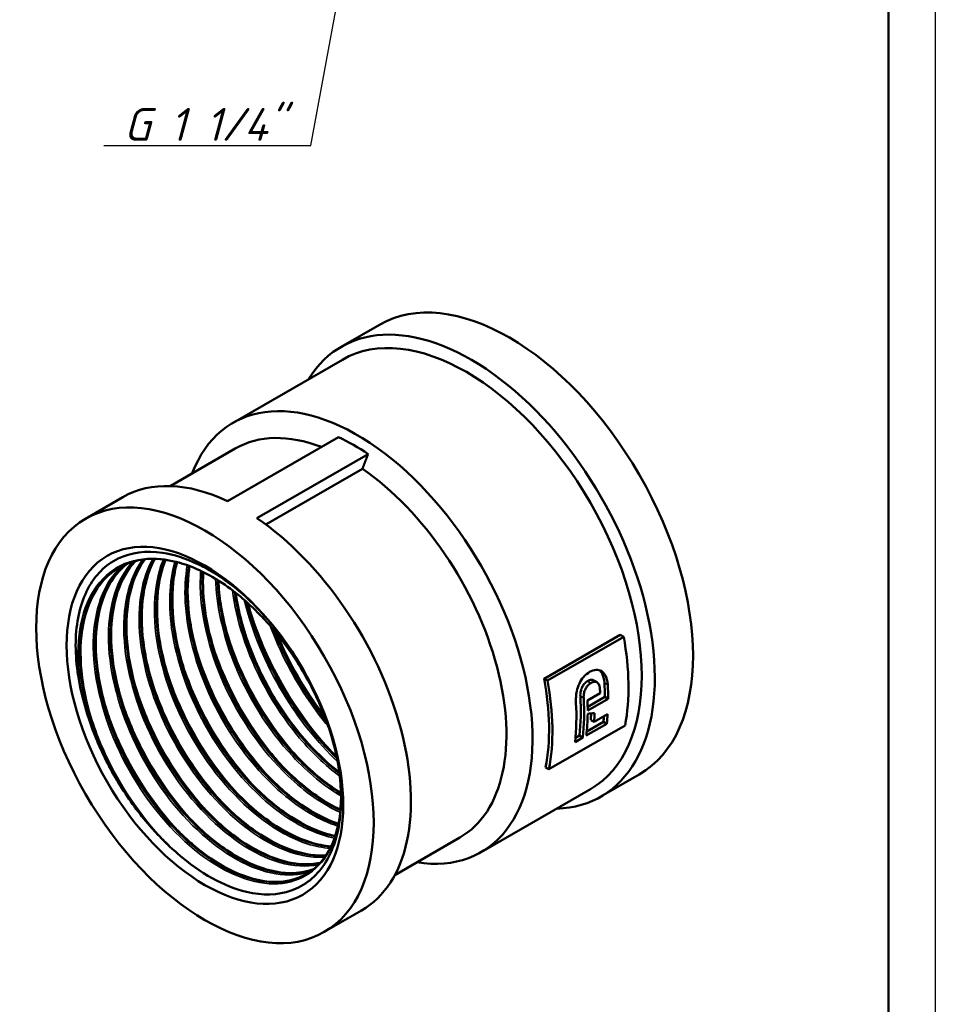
# Model space of a CAD drawing. Header units: millimetres. Extents: x 0 to 797, y -69 to 297.
# Tile 3 of 6: x 112 to 210, y 87 to 192. Entities that reach past the tile are written whole.
import ezdxf

# ---------------------------------------------------------------- set-up
doc = ezdxf.new("R2010")
doc.units = ezdxf.units.MM
for name, color, linetype, lineweight in [('Видимые тонкие (ГОСТ)', 7, 'Continuous', 35), ('Видимый контур (ГОСТ)', 7, 'Continuous', 50), ('Кромка (ГОСТ)', 7, 'Continuous', 50), ('Размер (ГОСТ)', 7, 'Continuous', 25)]:
    doc.layers.add(name, color=color, linetype=linetype, lineweight=lineweight)
doc.styles.add('Обычный текст (ГОСТ)', font='GOST Common Italic.ttf')
doc.dimstyles.new('Обычный (ГОСТ)', dxfattribs={"dimtxt": 3.5, "dimasz": 3.5, "dimexe": 1, "dimexo": 0, "dimgap": 0.5, "dimtad": 1, "dimrnd": 1e-08, "dimtxsty": 'Обычный текст (ГОСТ)', "dimblk": 'Filled-1', "dimcen": 0.09, "dimdle": 15, "dimclrd": 256, "dimclre": 256, "dimclrt": 256, "dimazin": 2, "dimtfac": 0.714286, "dimtdec": 3, "dimtmove": 0, "dimatfit": 3, "dimfxl": 1, "dimtolj": 1, "dimlwd": 25, "dimlwe": 25, "dimarcsym": 0})

# ---------------------------------------------------------------- blocks, each defined once
blk = doc.blocks.new('Рамки ГОСТ_ граница 297x210')
at = {"layer": 'Кромка (ГОСТ)', "lineweight": 25}
blk.add_line((210, 297), (210, 0), dxfattribs=at)
at = {"layer": 'Кромка (ГОСТ)'}
blk.add_line((205, 5), (205, 292), dxfattribs=at)
blk = doc.blocks.new('Filled-1')
at = {"color": 0}
for p, q in [((0, 0), (-1, 0.143)), ((-1, 0.143), (-1, -0.143)), ((-1, 0), (0, 0)), ((-1, -0.143), (0, 0))]:
    blk.add_line(p, q, dxfattribs=at)
at = {"color": 0, "flags": 128}
blk.add_lwpolyline([(-1, -0.143), (0, 0), (-1, 0.143), (-1, -0.143)], dxfattribs=at)
at = {"color": 0}
blk.add_solid([(-1, -0.143), (0, 0), (-1, 0.143), (-1, -0.143)], dxfattribs=at)
blk = doc.blocks.new('*D13')
at = {"layer": 'Defpoints', "color": 0, "linetype": 'Continuous', "transparency": 16777216}
for p in [(152.5, 228.25), (148.86, 208.54)]:
    blk.add_point(p, dxfattribs=at)
at = {"layer": 'Размер (ГОСТ)', "linetype": 'Continuous', "lineweight": 25, "transparency": 16777216}
for p, q in [((143.27, 178.34), (148.22, 205.1)), ((121.18, 178.34), (143.27, 178.34))]:
    blk.add_line(p, q, dxfattribs=at)
at = {"layer": 'Размер (ГОСТ)', "linetype": 'Continuous', "lineweight": 25, "transparency": 16777216, "xscale": 3.5, "yscale": 3.5, "zscale": 3.5, "rotation": 79.52452895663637}
blk.add_blockref('Filled-1', (148.86, 208.54), dxfattribs=at)
at = {"layer": 'Размер (ГОСТ)', "linetype": 'Continuous', "lineweight": 25, "transparency": 16777216, "insert": (121.18, 182.34), "char_height": 3.5, "attachment_point": 1, "style": 'Обычный текст (ГОСТ)'}
blk.add_mtext('\\A1; \\fGOST Common|b0|i1;\\H3.5000;G 1 1/4"', dxfattribs=at)

msp = doc.modelspace()

# ---------------------------------------------------------------- linework, layer by layer
at = {"layer": 'Видимые тонкие (ГОСТ)'}
for p, q in [((173.212, 120.891), (172.856, 121.096)), ((175.003, 120.711), (174.649, 120.916)), ((172.431, 119.268), (172.077, 119.473))]:
    msp.add_line(p, q, dxfattribs=at)
for points, knots in [([(146.251, 111.894), (145.684, 115.438), (144.189, 119.318), (142.038, 122.789), (139.805, 126.392), (136.877, 129.533), (133.837, 131.566), (130.892, 133.536), (127.859, 134.456), (125.311, 134.143), (122.64, 133.815), (120.519, 132.131), (119.38, 129.437), (118.241, 126.743), (118.09, 123.057), (118.947, 119.144)], [67.722179, 67.722179, 67.722179, 67.722179, 68.3567416, 68.3567416, 68.3567416, 69.0154049, 69.0154049, 69.0154049, 69.6537428, 69.6537428, 69.6537428, 70.3225688, 70.3225688, 70.3225688, 70.9913947, 70.9913947, 70.9913947, 70.9913947]), ([(124.257, 133.855), (122.597, 132.075), (121.678, 129.282), (121.661, 125.973), (121.644, 122.573), (122.58, 118.645), (124.28, 114.936), (125.978, 111.229), (128.43, 107.759), (131.156, 105.185), (133.882, 102.611), (136.866, 100.945), (139.529, 100.5), (140.845, 100.279), (142.08, 100.357), (143.177, 100.716)], [57.5127787, 57.5127787, 57.5127787, 57.5127787, 58.1326535, 58.1326535, 58.1326535, 58.7696675, 58.7696675, 58.7696675, 59.4064321, 59.4064321, 59.4064321, 60.04296, 60.04296, 60.04296, 60.357663, 60.357663, 60.357663, 60.357663]), ([(125.302, 134.075), (124.265, 132.646), (123.599, 130.754), (123.379, 128.552), (123.057, 125.324), (123.694, 121.449), (125.158, 117.67), (126.62, 113.893), (128.9, 110.231), (131.545, 107.385), (134.195, 104.535), (137.197, 102.518), (139.96, 101.719), (141.427, 101.295), (142.821, 101.215), (144.07, 101.465)], [51.307766, 51.307766, 51.307766, 51.307766, 51.7445619, 51.7445619, 51.7445619, 52.3847979, 52.3847979, 52.3847979, 53.0246513, 53.0246513, 53.0246513, 53.665468, 53.665468, 53.665468, 54.0054882, 54.0054882, 54.0054882, 54.0054882]), ([(126.383, 134.151), (125.899, 133.29), (125.528, 132.301), (125.285, 131.207), (124.627, 128.249), (124.903, 124.532), (126.05, 120.761), (127.197, 116.99), (129.207, 113.185), (131.686, 110.067), (134.165, 106.95), (137.098, 104.536), (139.916, 103.281), (141.617, 102.523), (143.27, 102.19), (144.759, 102.284)], [45.1079558, 45.1079558, 45.1079558, 45.1079558, 45.3437055, 45.3437055, 45.3437055, 45.9807055, 45.9807055, 45.9807055, 46.6175796, 46.6175796, 46.6175796, 47.2543308, 47.2543308, 47.2543308, 47.6387606, 47.6387606, 47.6387606, 47.6387606]), ([(127.526, 134.091), (127.434, 133.872), (127.349, 133.647), (127.271, 133.415), (126.347, 130.684), (126.338, 127.102), (127.237, 123.351), (128.135, 119.601), (129.935, 115.702), (132.28, 112.396), (134.624, 109.092), (137.501, 106.398), (140.347, 104.826), (142.067, 103.875), (143.771, 103.337), (145.336, 103.23)], [38.9119066, 38.9119066, 38.9119066, 38.9119066, 38.9660553, 38.9660553, 38.9660553, 39.6044955, 39.6044955, 39.6044955, 40.2427768, 40.2427768, 40.2427768, 40.8809027, 40.8809027, 40.8809027, 41.2667046, 41.2667046, 41.2667046, 41.2667046]), ([(128.756, 133.872), (128.128, 131.69), (128.03, 129.033), (128.489, 126.198), (129.085, 122.512), (130.617, 118.543), (132.779, 115.051), (134.941, 111.561), (137.72, 108.565), (140.569, 106.637), (142.341, 105.438), (144.133, 104.655), (145.81, 104.327)], [32.7199721, 32.7199721, 32.7199721, 32.7199721, 33.2123927, 33.2123927, 33.2123927, 33.8524134, 33.8524134, 33.8524134, 34.4922451, 34.4922451, 34.4922451, 34.8899493, 34.8899493, 34.8899493, 34.8899493]), ([(123.153, 133.418), (122.722, 133.045), (122.331, 132.614), (121.983, 132.128), (120.481, 130.028), (119.811, 126.905), (120.09, 123.353), (120.369, 119.803), (121.594, 115.843), (123.52, 112.224), (125.445, 108.608), (128.059, 105.352), (130.852, 103.071), (133.705, 100.742), (136.728, 99.445), (139.311, 99.43), (141.852, 99.416), (143.953, 100.642), (145.197, 102.867), (146.059, 104.41), (146.507, 106.427), (146.511, 108.709)], [63.733074, 63.733074, 63.733074, 63.733074, 63.8806156, 63.8806156, 63.8806156, 64.5182069, 64.5182069, 64.5182069, 65.1552563, 65.1552563, 65.1552563, 65.7918159, 65.7918159, 65.7918159, 66.4417633, 66.4417633, 66.4417633, 67.0813798, 67.0813798, 67.0813798, 67.5249423, 67.5249423, 67.5249423, 67.5249423]), ([(130.082, 133.477), (129.862, 132.255), (129.786, 130.921), (129.863, 129.513), (130.056, 126.007), (131.195, 122.057), (133.053, 118.411), (134.911, 114.766), (137.478, 111.443), (140.253, 109.072), (142.198, 107.41), (144.239, 106.221), (146.176, 105.596)], [26.5334391, 26.5334391, 26.5334391, 26.5334391, 26.7891327, 26.7891327, 26.7891327, 27.4254721, 27.4254721, 27.4254721, 28.061757, 28.061757, 28.061757, 28.5079345, 28.5079345, 28.5079345, 28.5079345]), ([(131.518, 132.881), (131.491, 132.531), (131.475, 132.174), (131.469, 131.81), (131.421, 128.428), (132.325, 124.507), (133.998, 120.792), (135.671, 117.076), (138.105, 113.585), (140.822, 110.98), (142.626, 109.252), (144.548, 107.919), (146.418, 107.077)], [20.3540753, 20.3540753, 20.3540753, 20.3540753, 20.4225694, 20.4225694, 20.4225694, 21.0594972, 21.0594972, 21.0594972, 21.6963625, 21.6963625, 21.6963625, 22.1189835, 22.1189835, 22.1189835, 22.1189835]), ([(133.11, 132.021), (133.18, 129.294), (133.824, 126.269), (134.975, 123.304), (136.436, 119.541), (138.707, 115.894), (141.342, 113.057), (142.975, 111.299), (144.742, 109.857), (146.504, 108.822)], [14.1848515, 14.1848515, 14.1848515, 14.1848515, 14.6872732, 14.6872732, 14.6872732, 15.3248, 15.3248, 15.3248, 15.7197705, 15.7197705, 15.7197705, 15.7197705]), ([(134.913, 130.792), (135.111, 129.222), (135.476, 127.59), (136.003, 125.953), (137.222, 122.172), (139.297, 118.389), (141.819, 115.325), (143.236, 113.604), (144.789, 112.115), (146.377, 110.936)], [8.0317861, 8.0317861, 8.0317861, 8.0317861, 8.3079844, 8.3079844, 8.3079844, 8.9462546, 8.9462546, 8.9462546, 9.3046707, 9.3046707, 9.3046707, 9.3046707]), ([(136.164, 129.776), (136.983, 126.416), (138.425, 122.949), (140.322, 119.797), (141.986, 117.032), (143.995, 114.519), (146.147, 112.48)], [58.45564937, 58.45564937, 58.45564937, 58.45564937, 58.96011156, 58.96011156, 58.96011156, 59.40275341, 59.40275341, 59.40275341, 59.40275341]), ([(136.587, 129.364), (136.866, 128.374), (137.194, 127.379), (137.569, 126.389), (139.213, 122.044), (141.757, 117.801), (144.747, 114.396), (145.141, 113.948), (145.542, 113.514), (145.949, 113.096)], [52.22915169, 52.22915169, 52.22915169, 52.22915169, 52.36769299, 52.36769299, 52.36769299, 52.9753759, 52.9753759, 52.9753759, 53.05545927, 53.05545927, 53.05545927, 53.05545927]), ([(134.192, 126.744), (134.961, 124.047), (136.132, 121.312), (137.616, 118.777), (139.012, 116.394), (140.679, 114.196), (142.479, 112.339)], [8.25083824, 8.25083824, 8.25083824, 8.25083824, 8.67499254, 8.67499254, 8.67499254, 9.07392524, 9.07392524, 9.07392524, 9.07392524]), ([(138.944, 126.994), (139.979, 124.209), (141.397, 121.457), (143.09, 118.971), (143.742, 118.013), (144.435, 117.095), (145.157, 116.228)], [52.35779286, 52.35779286, 52.35779286, 52.35779286, 52.77334193, 52.77334193, 52.77334193, 52.9334846, 52.9334846, 52.9334846, 52.9334846]), ([(132.558, 125.8), (133.284, 123.251), (134.37, 120.667), (135.741, 118.252), (137.185, 115.709), (138.94, 113.36), (140.844, 111.395)], [14.53402355, 14.53402355, 14.53402355, 14.53402355, 14.9349503, 14.9349503, 14.9349503, 15.35711055, 15.35711055, 15.35711055, 15.35711055]), ([(139.703, 126.085), (140.069, 125.207), (140.471, 124.335), (140.906, 123.477), (142.007, 121.306), (143.315, 119.226), (144.761, 117.329)], [46.1427934, 46.1427934, 46.1427934, 46.1427934, 46.26638225, 46.26638225, 46.26638225, 46.57896291, 46.57896291, 46.57896291, 46.57896291]), ([(130.924, 124.857), (131.596, 122.496), (132.575, 120.107), (133.806, 117.849), (135.305, 115.099), (137.172, 112.555), (139.209, 110.45)], [20.81720886, 20.81720886, 20.81720886, 20.81720886, 21.18838952, 21.18838952, 21.18838952, 21.64029585, 21.64029585, 21.64029585, 21.64029585]), ([(129.29, 123.913), (129.897, 121.778), (130.754, 119.62), (131.825, 117.556), (133.379, 114.56), (135.378, 111.777), (137.575, 109.507)], [27.10039417, 27.10039417, 27.10039417, 27.10039417, 27.43607908, 27.43607908, 27.43607908, 27.92348116, 27.92348116, 27.92348116, 27.92348116]), ([(127.655, 122.969), (128.316, 120.647), (129.274, 118.296), (130.478, 116.071), (131.987, 113.28), (133.876, 110.695), (135.941, 108.563)], [33.38357947, 33.38357947, 33.38357947, 33.38357947, 33.7487723, 33.7487723, 33.7487723, 34.20666647, 34.20666647, 34.20666647, 34.20666647]), ([(124.387, 121.082), (124.969, 119.035), (125.781, 116.966), (126.791, 114.98), (128.364, 111.888), (130.411, 109.009), (132.671, 106.675)], [45.94995009, 45.94995009, 45.94995009, 45.94995009, 46.27184795, 46.27184795, 46.27184795, 46.77303708, 46.77303708, 46.77303708, 46.77303708]), ([(126.021, 122.026), (126.655, 119.796), (127.563, 117.541), (128.7, 115.395), (130.232, 112.503), (132.175, 109.82), (134.306, 107.619)], [39.66676478, 39.66676478, 39.66676478, 39.66676478, 40.01734099, 40.01734099, 40.01734099, 40.48985177, 40.48985177, 40.48985177, 40.48985177]), ([(122.752, 120.138), (123.349, 118.039), (124.188, 115.917), (125.234, 113.884), (126.8, 110.842), (128.825, 108.013), (131.054, 105.714)], [52.23313539, 52.23313539, 52.23313539, 52.23313539, 52.56325276, 52.56325276, 52.56325276, 53.05747654, 53.05747654, 53.05747654, 53.05747654]), ([(121.118, 119.194), (121.667, 117.262), (122.42, 115.311), (123.353, 113.429), (124.952, 110.202), (127.071, 107.19), (129.42, 104.769)], [58.5163207, 58.5163207, 58.5163207, 58.5163207, 58.8201158, 58.8201158, 58.8201158, 59.3407058, 59.3407058, 59.3407058, 59.3407058]), ([(119.484, 118.251), (120.019, 116.366), (120.749, 114.464), (121.651, 112.624), (123.258, 109.346), (125.403, 106.282), (127.785, 103.826)], [64.79950601, 64.79950601, 64.79950601, 64.79950601, 65.09583011, 65.09583011, 65.09583011, 65.62385745, 65.62385745, 65.62385745, 65.62385745])]:
    msp.add_open_spline(points, degree=3, knots=knots, dxfattribs=at)
msp.add_open_spline([(137.043, 129.414), (136.414, 130.026), (135.769, 130.599), (135.114, 131.127)], degree=3, dxfattribs=at)
at = {"layer": 'Видимый контур (ГОСТ)'}
for p, q in [((146.532, 156.822), (150.617, 159.181)), ((134.979, 148.709), (146.646, 155.445)), ((134.371, 140.322), (146.242, 147.176)), ((128.258, 141.942), (135.208, 145.955)), ((137.528, 138.499), (149.399, 145.353)), ((148.787, 143.77), (138.483, 137.821)), ((119.216, 138.453), (123.199, 140.753)), ((168.209, 121.356), (176.341, 126.051)), ((176.704, 125.841), (168.572, 121.146)), ((176.704, 125.841), (176.341, 126.051)), ((168.572, 121.146), (168.209, 121.356)), ((173.856, 120.968), (173.501, 121.173)), ((172.84, 119.039), (174.189, 119.818)), ((172.859, 118.355), (174.693, 119.414)), ((175.046, 119.21), (172.863, 117.949)), ((175.046, 119.21), (174.693, 119.414)), ((173.546, 116.734), (173.192, 116.939)), ((173.546, 116.734), (174.992, 117.569)), ((168.722, 111.67), (176.854, 116.365)), ((174.899, 116.547), (172.715, 115.286)), ((172.761, 115.724), (174.543, 116.753)), ((174.899, 116.547), (174.543, 116.753)), ((172.33, 115.064), (171.506, 114.588)), ((171.552, 115.026), (171.973, 115.269)), ((172.33, 115.064), (171.973, 115.269)), ((168.722, 111.67), (168.362, 111.879)), ((174.282, 108.758), (178.367, 111.117)), ((161.479, 102.81), (173.146, 109.546)), ((152.258, 100.372), (159.208, 104.385)), ((144.716, 94.286), (148.699, 96.586))]:
    msp.add_line(p, q, dxfattribs=at)
for centre, major_axis, ratio, start_param, end_param in [((164.492, 135.149), (-13.875, 24.032), 0.5773503, 3.1415927, 6.2831853), ((160.407, 132.79), (-13.875, 24.032), 0.5773503, 2.8403043, 6.5844737), ((159.896, 132.495), (-13.25, 22.95), 0.5773503, 3.1415927, 6.2831853), ((148.229, 125.759), (-13.25, 22.95), 0.5773503, 2.7037309, 6.721047), ((147.208, 125.17), (-12, 20.785), 0.5773503, 5.6637087, 6.2831853), ((147.821, 125.523), (12.75, -22.084), 0.5773503, 2.2685469, 2.4438421), ((147.208, 125.17), (12, -20.785), 0.5773503, 0, 2.2630535), ((135.949, 118.67), (-12.75, 22.084), 0.5773503, 5.5854348, 6.2831853), ((135.949, 118.67), (12.75, -22.084), 0.5773503, 0, 2.2685469), ((158.128, 131.475), (-13.5, 23.383), 0.5773503, 3.7307579, 4.1600448), ((149.997, 126.78), (-13.25, 22.95), 0.5773503, 3.7270057, 4.1645258), ((149.997, 126.78), (13.5, -23.383), 0.5773503, 0.5891653, 1.0184521), ((155.121, 129.738), (-13.5, 23.383), 0.5773503, 3.9764304, 3.9963558), ((155.955, 130.22), (-13.25, 22.95), 0.5773503, 3.927578, 3.9958626), ((155.955, 130.22), (13.5, -23.383), 0.5773503, 0.7859745, 0.8529926), ((153.385, 128.736), (-13.25, 22.95), 0.5773503, 3.8002397, 3.9976667), ((153.385, 128.736), (13.5, -23.383), 0.5773503, 0.6610066, 0.8547631), ((153.771, 128.959), (-13.5, 23.383), 0.5773503, 3.9275671, 3.9764304), ((152.561, 128.26), (-13.5, 23.383), 0.5773503, 3.8025993, 3.9956171), ((153.771, 128.959), (-13.5, 23.383), 0.5773503, 3.8025993, 3.9123738), ((153.113, 128.579), (-48.877, 0.727), 0.238976, 1.9902569, 2.0066513), ((154.508, 129.385), (-13.25, 22.95), 0.5773503, 3.8502531, 3.8841495), ((154.508, 129.385), (13.5, -23.383), 0.5773503, 0.7100842, 0.7543867), ((155.955, 130.22), (-13.25, 22.95), 0.5773503, 3.8002397, 3.8294397), ((155.955, 130.22), (13.5, -23.383), 0.5773503, 0.6610066, 0.7100842), ((131.966, 116.369), (-9.594, 16.617), 0.5773503, 1.5907812, 1.643571)]:
    msp.add_ellipse(centre, major_axis=major_axis, ratio=ratio, start_param=start_param, end_param=end_param, dxfattribs=at)
for major_axis in [(-12.75, 22.084), (-10.45, 18.1), (-10.45, 18.1)]:
    msp.add_ellipse((131.966, 116.369), major_axis=major_axis, ratio=0.5773503, dxfattribs=at)
msp.add_rational_spline([(149.399, 145.353), (149.084, 144.537), (148.787, 143.77)], [1, 1.00046322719, 1], degree=2, dxfattribs=at)
for points, knots in [([(118.947, 119.144), (118.347, 121.436), (118.084, 123.651), (118.255, 127.709), (118.696, 129.506), (120.241, 132.437), (121.339, 133.533), (124.063, 134.859), (125.669, 135.066), (128.636, 134.624), (129.909, 134.218), (132.509, 132.978), (133.825, 132.145), (135.114, 131.127)], [0, 0, 0, 0, 0.7588871, 0.7588871, 1.5282854, 1.5282854, 2.3081921, 2.3081921, 3.0986043, 3.0986043, 3.649084, 3.649084, 4.2045969, 4.2045969, 4.2045969, 4.2045969]), ([(142.793, 100.474), (141.771, 99.886), (140.579, 99.591), (139.275, 99.622), (136.736, 99.681), (133.785, 100.971), (130.998, 103.25), (128.212, 105.528), (125.607, 108.782), (123.695, 112.393), (121.782, 116.003), (120.573, 119.951), (120.309, 123.482), (120.046, 127.013), (120.73, 130.11), (122.241, 132.182), (122.651, 132.745), (123.122, 133.231), (123.643, 133.637)], [-60.474923, -60.474923, -60.474923, -60.474923, -60.1465916, -60.1465916, -60.1465916, -59.5076626, -59.5076626, -59.5076626, -58.8688085, -58.8688085, -58.8688085, -58.2300286, -58.2300286, -58.2300286, -57.591322, -57.591322, -57.591322, -57.4180239, -57.4180239, -57.4180239, -57.4180239]), ([(123.635, 133.636), (123.286, 133.365), (122.96, 133.058), (122.661, 132.716), (121.006, 130.828), (120.15, 127.876), (120.247, 124.423), (120.343, 120.974), (121.39, 117.043), (123.176, 113.379), (124.96, 109.718), (127.471, 106.344), (130.217, 103.897), (132.961, 101.453), (135.924, 99.947), (138.529, 99.663), (140.232, 99.477), (141.775, 99.814), (143.037, 100.622)], [63.7005064, 63.7005064, 63.7005064, 63.7005064, 63.8162779, 63.8162779, 63.8162779, 64.4553592, 64.4553592, 64.4553592, 65.0938504, 65.0938504, 65.0938504, 65.7318043, 65.7318043, 65.7318043, 66.3692732, 66.3692732, 66.3692732, 66.7859987, 66.7859987, 66.7859987, 66.7859987]), ([(123.645, 133.643), (122.833, 133.003), (122.143, 132.156), (120.994, 129.952), (120.58, 128.501), (120.236, 125.321), (120.295, 123.557), (120.863, 119.927), (121.378, 118.016), (122.794, 114.279), (123.713, 112.408), (125.832, 108.936), (127.059, 107.293), (128.615, 105.587), (128.873, 105.315), (129.265, 104.919), (129.397, 104.789), (129.926, 104.275), (130.329, 103.908), (131.969, 102.511), (133.251, 101.64), (135.908, 100.278), (137.308, 99.832), (139.878, 99.545), (141.079, 99.698), (142.262, 100.191), (142.406, 100.258), (142.547, 100.331)], [0.1074686, 0.1074686, 0.1074686, 0.1074686, 0.6358389, 0.6358389, 1.2556461, 1.2556461, 1.8668658, 1.8668658, 2.4770193, 2.4770193, 3.0882309, 3.0882309, 3.700063, 3.700063, 3.8197836, 3.8197836, 3.8798756, 3.8798756, 4.0603293, 4.0603293, 4.606676, 4.606676, 5.2189673, 5.2189673, 5.8295786, 5.8295786, 5.9163364, 5.9163364, 5.9163364, 5.9163364]), ([(124.548, 133.933), (123.028, 132.356), (122.1, 129.953), (121.911, 127.07), (121.697, 123.802), (122.432, 119.934), (123.967, 116.202), (125.5, 112.472), (127.822, 108.898), (130.478, 106.159), (133.132, 103.422), (136.104, 101.534), (138.814, 100.852), (140.554, 100.414), (142.179, 100.474), (143.564, 101.003)], [57.5013099, 57.5013099, 57.5013099, 57.5013099, 58.0644001, 58.0644001, 58.0644001, 58.7026135, 58.7026135, 58.7026135, 59.3405649, 59.3405649, 59.3405649, 59.9782675, 59.9782675, 59.9782675, 60.3875635, 60.3875635, 60.3875635, 60.3875635]), ([(143.569, 101.009), (142.408, 100.565), (141.08, 100.449), (139.654, 100.687), (137.001, 101.128), (134.027, 102.789), (131.312, 105.357), (128.597, 107.924), (126.157, 111.384), (124.471, 115.079), (122.784, 118.773), (121.861, 122.682), (121.888, 126.063), (121.914, 129.386), (122.859, 132.181), (124.555, 133.936)], [-54.1036339, -54.1036339, -54.1036339, -54.1036339, -53.7605759, -53.7605759, -53.7605759, -53.1223594, -53.1223594, -53.1223594, -52.4842097, -52.4842097, -52.4842097, -51.8461258, -51.8461258, -51.8461258, -51.2188341, -51.2188341, -51.2188341, -51.2188341]), ([(124.565, 133.938), (124.058, 133.41), (123.615, 132.788), (122.628, 130.895), (122.214, 129.445), (121.87, 126.265), (121.929, 124.501), (122.497, 120.871), (123.013, 118.96), (124.428, 115.223), (125.347, 113.351), (127.467, 109.88), (128.694, 108.237), (130.255, 106.525), (130.518, 106.248), (131.585, 105.17), (132.417, 104.433), (134.666, 102.702), (136.126, 101.859), (138.896, 100.787), (140.242, 100.538), (142.208, 100.613), (142.921, 100.755), (143.576, 101.004)], [0.2701079, 0.2701079, 0.2701079, 0.2701079, 0.6358389, 0.6358389, 1.2556461, 1.2556461, 1.8668658, 1.8668658, 2.4770193, 2.4770193, 3.0882309, 3.0882309, 3.700063, 3.700063, 3.8221372, 3.8221372, 4.1898694, 4.1898694, 4.8075602, 4.8075602, 5.4172191, 5.4172191, 5.7958192, 5.7958192, 5.7958192, 5.7958192]), ([(143.04, 100.615), (144.021, 101.247), (144.836, 102.192), (145.984, 104.54), (146.343, 105.961), (146.576, 109.079), (146.462, 110.81), (145.785, 114.375), (145.214, 116.254), (143.69, 119.927), (142.715, 121.767), (140.486, 125.176), (139.204, 126.787), (136.492, 129.577), (135.03, 130.791), (132.112, 132.673), (130.62, 133.365), (127.794, 134.15), (126.426, 134.254), (124.441, 133.948), (123.724, 133.718), (123.072, 133.382)], [0, 0, 0, 0, 0.6382397, 0.6382397, 1.2592835, 1.2592835, 1.870222, 1.870222, 2.4802891, 2.4802891, 3.0915283, 3.0915283, 3.7033722, 3.7033722, 4.3150154, 4.3150154, 4.9257516, 4.9257516, 5.5358178, 5.5358178, 5.9150159, 5.9150159, 5.9150159, 5.9150159]), ([(125.536, 134.102), (124.675, 132.936), (124.064, 131.455), (123.754, 129.737), (123.203, 126.689), (123.602, 122.913), (124.861, 119.135), (126.119, 115.36), (128.229, 111.603), (130.773, 108.585), (133.315, 105.57), (136.275, 103.309), (139.07, 102.235), (140.932, 101.519), (142.714, 101.333), (144.264, 101.667)], [51.3033088, 51.3033088, 51.3033088, 51.3033088, 51.664944, 51.664944, 51.664944, 52.3065087, 52.3065087, 52.3065087, 52.9476773, 52.9476773, 52.9476773, 53.5884636, 53.5884636, 53.5884636, 54.0154445, 54.0154445, 54.0154445, 54.0154445]), ([(144.268, 101.675), (142.998, 101.4), (141.572, 101.474), (140.071, 101.91), (137.337, 102.704), (134.37, 104.695), (131.748, 107.509), (129.125, 110.322), (126.863, 113.942), (125.403, 117.681), (123.944, 121.42), (123.296, 125.259), (123.594, 128.468), (123.804, 130.722), (124.48, 132.657), (125.543, 134.105)], [-47.7315079, -47.7315079, -47.7315079, -47.7315079, -47.3813159, -47.3813159, -47.3813159, -46.74373, -46.74373, -46.74373, -46.1062027, -46.1062027, -46.1062027, -45.4687331, -45.4687331, -45.4687331, -45.0208467, -45.0208467, -45.0208467, -45.0208467]), ([(125.554, 134.111), (125.308, 133.776), (125.084, 133.415), (124.263, 131.839), (123.849, 130.388), (123.505, 127.209), (123.564, 125.445), (124.132, 121.814), (124.647, 119.903), (126.063, 116.167), (126.982, 114.295), (129.101, 110.823), (130.328, 109.18), (132.93, 106.327), (134.337, 105.081), (137.145, 103.136), (138.582, 102.413), (141.296, 101.565), (142.607, 101.43), (143.945, 101.61), (144.112, 101.639), (144.277, 101.674)], [0.4350442, 0.4350442, 0.4350442, 0.4350442, 0.6358389, 0.6358389, 1.2556461, 1.2556461, 1.8668658, 1.8668658, 2.4770193, 2.4770193, 3.0882309, 3.0882309, 3.700063, 3.700063, 4.3117322, 4.3117322, 4.9224677, 4.9224677, 5.5323369, 5.5323369, 5.6211141, 5.6211141, 5.6211141, 5.6211141]), ([(144.891, 102.476), (143.409, 102.377), (141.762, 102.704), (140.067, 103.457), (137.244, 104.71), (134.303, 107.135), (131.825, 110.267), (129.348, 113.398), (127.347, 117.218), (126.223, 120.994), (125.098, 124.768), (124.855, 128.477), (125.551, 131.406), (125.793, 132.422), (126.147, 133.342), (126.6, 134.15)], [-41.3580997, -41.3580997, -41.3580997, -41.3580997, -40.972536, -40.972536, -40.972536, -40.3305573, -40.3305573, -40.3305573, -39.6887853, -39.6887853, -39.6887853, -39.0472166, -39.0472166, -39.0472166, -38.824807, -38.824807, -38.824807, -38.824807]), ([(126.59, 134.152), (126.274, 133.593), (126.007, 132.979), (125.793, 132.316), (124.908, 129.571), (124.936, 125.993), (125.861, 122.261), (126.785, 118.53), (128.601, 114.665), (130.949, 111.402), (133.296, 108.14), (136.163, 105.496), (138.988, 103.972), (141.056, 102.857), (143.093, 102.346), (144.888, 102.466)], [45.1072507, 45.1072507, 45.1072507, 45.1072507, 45.2614736, 45.2614736, 45.2614736, 45.8995573, 45.8995573, 45.8995573, 46.5375116, 46.5375116, 46.5375116, 47.1753399, 47.1753399, 47.1753399, 47.6420513, 47.6420513, 47.6420513, 47.6420513]), ([(126.615, 134.155), (126.582, 134.095), (126.549, 134.034), (125.897, 132.783), (125.483, 131.332), (125.139, 128.152), (125.198, 126.388), (125.766, 122.758), (126.281, 120.847), (127.697, 117.11), (128.616, 115.238), (130.735, 111.767), (131.963, 110.124), (134.565, 107.271), (135.971, 106.025), (138.78, 104.08), (140.216, 103.356), (142.738, 102.569), (143.868, 102.418), (144.903, 102.481)], [0.6039008, 0.6039008, 0.6039008, 0.6039008, 0.6358389, 0.6358389, 1.2556461, 1.2556461, 1.8668658, 1.8668658, 2.4770193, 2.4770193, 3.0882309, 3.0882309, 3.700063, 3.700063, 4.3117322, 4.3117322, 4.9224677, 4.9224677, 5.4455616, 5.4455616, 5.4455616, 5.4455616]), ([(127.724, 134.066), (126.731, 131.649), (126.515, 128.455), (127.113, 125.015), (127.752, 121.341), (129.315, 117.406), (131.492, 113.963), (133.668, 110.52), (136.445, 107.587), (139.277, 105.722), (141.383, 104.335), (143.51, 103.545), (145.428, 103.41)], [38.913744, 38.913744, 38.913744, 38.913744, 39.5123561, 39.5123561, 39.5123561, 40.1517523, 40.1517523, 40.1517523, 40.7909894, 40.7909894, 40.7909894, 41.2662886, 41.2662886, 41.2662886, 41.2662886]), ([(145.432, 103.42), (143.734, 103.54), (141.873, 104.171), (140.007, 105.281), (137.168, 106.971), (134.332, 109.763), (132.059, 113.125), (129.786, 116.486), (128.088, 120.398), (127.302, 124.113), (126.516, 127.827), (126.648, 131.324), (127.681, 133.936), (127.698, 133.979), (127.716, 134.022), (127.733, 134.065)], [-34.9823117, -34.9823117, -34.9823117, -34.9823117, -34.5616383, -34.5616383, -34.5616383, -33.9215722, -33.9215722, -33.9215722, -33.2816786, -33.2816786, -33.2816786, -32.6419541, -32.6419541, -32.6419541, -32.6313257, -32.6313257, -32.6313257, -32.6313257]), ([(127.76, 134.062), (127.355, 133.056), (127.078, 131.91), (126.774, 129.096), (126.833, 127.332), (127.401, 123.702), (127.916, 121.791), (129.332, 118.054), (130.25, 116.182), (132.37, 112.71), (133.597, 111.068), (136.199, 108.215), (137.606, 106.969), (140.414, 105.024), (141.85, 104.3), (143.974, 103.637), (144.725, 103.49), (145.444, 103.435)], [0.7773842, 0.7773842, 0.7773842, 0.7773842, 1.2556461, 1.2556461, 1.8668658, 1.8668658, 2.4770193, 2.4770193, 3.0882309, 3.0882309, 3.700063, 3.700063, 4.3117322, 4.3117322, 4.9224677, 4.9224677, 5.2665492, 5.2665492, 5.2665492, 5.2665492]), ([(145.878, 104.524), (144.055, 104.892), (142.095, 105.8), (140.179, 107.19), (137.363, 109.233), (134.655, 112.305), (132.587, 115.822), (130.519, 119.339), (129.101, 123.282), (128.617, 126.9), (128.276, 129.451), (128.4, 131.83), (128.963, 133.821)], [-28.6028993, -28.6028993, -28.6028993, -28.6028993, -28.1683381, -28.1683381, -28.1683381, -27.5298466, -27.5298466, -27.5298466, -26.8914943, -26.8914943, -26.8914943, -26.4415025, -26.4415025, -26.4415025, -26.4415025]), ([(128.953, 133.822), (128.469, 132.121), (128.304, 130.137), (128.483, 127.999), (128.781, 124.44), (130.031, 120.475), (131.98, 116.866), (133.928, 113.258), (136.565, 110.026), (139.368, 107.789), (141.537, 106.058), (143.796, 104.93), (145.875, 104.512)], [32.723884, 32.723884, 32.723884, 32.723884, 33.1089039, 33.1089039, 33.1089039, 33.7500764, 33.7500764, 33.7500764, 34.391056, 34.391056, 34.391056, 34.8869111, 34.8869111, 34.8869111, 34.8869111]), ([(128.993, 133.815), (128.802, 133.126), (128.662, 132.39), (128.408, 130.039), (128.467, 128.275), (129.035, 124.645), (129.55, 122.734), (130.966, 118.998), (131.885, 117.126), (134.004, 113.654), (135.232, 112.011), (137.833, 109.158), (139.24, 107.912), (142.049, 105.967), (143.485, 105.243), (145.195, 104.709), (145.545, 104.619), (145.889, 104.548)], [0.957044, 0.957044, 0.957044, 0.957044, 1.2556461, 1.2556461, 1.8668658, 1.8668658, 2.4770193, 2.4770193, 3.0882309, 3.0882309, 3.700063, 3.700063, 4.3117322, 4.3117322, 4.9224677, 4.9224677, 5.0808622, 5.0808622, 5.0808622, 5.0808622]), ([(123.095, 109.637), (120.961, 113.116), (119.459, 117.06), (118.887, 120.715), (118.315, 124.369), (118.677, 127.714), (119.914, 130.112), (120.618, 131.476), (121.603, 132.53), (122.796, 133.223)], [-65.2608223, -65.2608223, -65.2608223, -65.2608223, -64.6212636, -64.6212636, -64.6212636, -63.9817865, -63.9817865, -63.9817865, -63.617948, -63.617948, -63.617948, -63.617948]), ([(123.076, 133.375), (121.935, 132.787), (120.969, 131.885), (120.239, 130.704), (118.853, 128.46), (118.326, 125.219), (118.75, 121.603), (119.173, 118.002), (120.535, 114.049), (122.565, 110.499)], [69.8717684, 69.8717684, 69.8717684, 69.8717684, 70.209813, 70.209813, 70.209813, 70.8518099, 70.8518099, 70.8518099, 71.4912178, 71.4912178, 71.4912178, 71.4912178]), ([(122.521, 133.064), (121.486, 132.397), (120.616, 131.419), (119.359, 129.008), (118.946, 127.557), (118.602, 124.378), (118.661, 122.614), (119.229, 118.983), (119.744, 117.072), (121.16, 113.336), (122.078, 111.464), (124.198, 107.992), (125.425, 106.35), (127.226, 104.375), (127.74, 103.854), (128.262, 103.367)], [0, 0, 0, 0, 0.6358389, 0.6358389, 1.2556461, 1.2556461, 1.8668658, 1.8668658, 2.4770193, 2.4770193, 3.0882309, 3.0882309, 3.700063, 3.700063, 3.9351291, 3.9351291, 3.9351291, 3.9351291]), ([(130.276, 133.408), (130.156, 132.721), (130.082, 131.998), (130.056, 131.246), (129.943, 127.919), (130.778, 124.033), (132.391, 120.323), (134.004, 116.614), (136.386, 113.102), (139.07, 110.454), (141.364, 108.19), (143.867, 106.568), (146.22, 105.794)], [26.5392876, 26.5392876, 26.5392876, 26.5392876, 26.683431, 26.683431, 26.683431, 27.3207875, 27.3207875, 27.3207875, 27.9580886, 27.9580886, 27.9580886, 28.502713, 28.502713, 28.502713, 28.502713]), ([(146.221, 105.809), (144.367, 106.421), (142.418, 107.55), (140.553, 109.12), (137.785, 111.449), (135.214, 114.735), (133.344, 118.355), (131.406, 122.105), (130.234, 126.193), (130.078, 129.788), (130.022, 131.067), (130.095, 132.281), (130.29, 133.402)], [-22.2186535, -22.2186535, -22.2186535, -22.2186535, -21.7892948, -21.7892948, -21.7892948, -21.1520483, -21.1520483, -21.1520483, -20.4917822, -20.4917822, -20.4917822, -20.256958, -20.256958, -20.256958, -20.256958]), ([(130.326, 133.39), (130.281, 133.119), (130.244, 132.843), (130.042, 130.983), (130.101, 129.219), (130.67, 125.589), (131.185, 123.678), (132.6, 119.941), (133.519, 118.069), (135.639, 114.598), (136.866, 112.955), (139.468, 110.102), (140.875, 108.856), (143.598, 106.97), (144.946, 106.276), (146.23, 105.843)], [1.1468684, 1.1468684, 1.1468684, 1.1468684, 1.2556461, 1.2556461, 1.8668658, 1.8668658, 2.4770193, 2.4770193, 3.0882309, 3.0882309, 3.700063, 3.700063, 4.3117322, 4.3117322, 4.8855066, 4.8855066, 4.8855066, 4.8855066]), ([(131.721, 132.783), (131.521, 129.804), (132.1, 126.325), (133.368, 122.9), (134.757, 119.15), (136.964, 115.485), (139.556, 112.601), (141.706, 110.209), (144.111, 108.364), (146.441, 107.293)], [20.3619124, 20.3619124, 20.3619124, 20.3619124, 20.9445989, 20.9445989, 20.9445989, 21.5824899, 21.5824899, 21.5824899, 22.1115856, 22.1115856, 22.1115856, 22.1115856]), ([(146.442, 107.309), (144.413, 108.244), (142.327, 109.759), (140.403, 111.721), (137.735, 114.443), (135.393, 118.01), (133.84, 121.744), (132.287, 125.475), (131.53, 129.352), (131.725, 132.636), (131.727, 132.683), (131.73, 132.73), (131.734, 132.777)], [-15.8274549, -15.8274549, -15.8274549, -15.8274549, -15.3666944, -15.3666944, -15.3666944, -14.7276164, -14.7276164, -14.7276164, -14.0888398, -14.0888398, -14.0888398, -14.0796544, -14.0796544, -14.0796544, -14.0796544]), ([(131.784, 132.752), (131.701, 131.374), (131.78, 129.879), (132.304, 126.532), (132.819, 124.621), (134.235, 120.885), (135.154, 119.013), (137.273, 115.541), (138.5, 113.899), (141.102, 111.046), (142.509, 109.8), (144.754, 108.244), (145.606, 107.751), (146.446, 107.359)], [1.3512168, 1.3512168, 1.3512168, 1.3512168, 1.8668658, 1.8668658, 2.4770193, 2.4770193, 3.0882309, 3.0882309, 3.700063, 3.700063, 4.3117322, 4.3117322, 4.6774186, 4.6774186, 4.6774186, 4.6774186]), ([(133.33, 131.885), (133.396, 129.898), (133.76, 127.757), (134.413, 125.598), (135.548, 121.84), (137.547, 118.045), (140.016, 114.936), (141.985, 112.456), (144.244, 110.423), (146.502, 109.068)], [14.195068, 14.195068, 14.195068, 14.195068, 14.5620636, 14.5620636, 14.5620636, 15.2006261, 15.2006261, 15.2006261, 15.7098569, 15.7098569, 15.7098569, 15.7098569]), ([(146.501, 109.086), (144.519, 110.278), (142.536, 111.986), (140.751, 114.069), (138.194, 117.053), (136.057, 120.788), (134.764, 124.558), (133.906, 127.062), (133.423, 129.572), (133.343, 131.877)], [-9.4256164, -9.4256164, -9.4256164, -9.4256164, -8.9786199, -8.9786199, -8.9786199, -8.3381982, -8.3381982, -8.3381982, -7.9129201, -7.9129201, -7.9129201, -7.9129201]), ([(133.402, 131.839), (133.435, 131.011), (133.519, 130.156), (133.938, 127.476), (134.454, 125.565), (135.869, 121.828), (136.788, 119.957), (138.907, 116.485), (140.135, 114.842), (142.737, 111.989), (144.143, 110.743), (145.864, 109.551), (146.182, 109.345), (146.499, 109.152)], [1.5752624, 1.5752624, 1.5752624, 1.5752624, 1.8668658, 1.8668658, 2.4770193, 2.4770193, 3.0882309, 3.0882309, 3.700063, 3.700063, 4.3117322, 4.3117322, 4.4491333, 4.4491333, 4.4491333, 4.4491333]), ([(135.114, 131.127), (135.673, 130.686), (136.79, 129.76), (139.533, 126.753), (140.804, 125.053), (141.92, 123.235)], [0, 0, 0, 0, 0.24087759, 0.24087759, 0.4829632, 0.4829632, 0.4829632, 0.4829632]), ([(135.151, 130.607), (135.249, 129.887), (135.381, 129.155), (135.55, 128.414), (136.4, 124.689), (138.154, 120.795), (140.463, 117.477), (142.196, 114.987), (144.234, 112.831), (146.341, 111.228)], [8.0453537, 8.0453537, 8.0453537, 8.0453537, 8.1723613, 8.1723613, 8.1723613, 8.8116776, 8.8116776, 8.8116776, 9.2913768, 9.2913768, 9.2913768, 9.2913768]), ([(146.339, 111.25), (144.49, 112.658), (142.694, 114.489), (141.113, 116.603), (138.701, 119.828), (136.805, 123.695), (135.802, 127.46), (135.52, 128.52), (135.309, 129.569), (135.17, 130.594)], [-3.0069531, -3.0069531, -3.0069531, -3.0069531, -2.5860219, -2.5860219, -2.5860219, -1.9440266, -1.9440266, -1.9440266, -1.7633931, -1.7633931, -1.7633931, -1.7633931]), ([(135.244, 130.534), (135.258, 130.434), (135.273, 130.334), (135.573, 128.42), (136.088, 126.509), (137.504, 122.772), (138.422, 120.9), (140.542, 117.429), (141.769, 115.786), (144.106, 113.223), (145.209, 112.202), (146.325, 111.341)], [1.8330432, 1.8330432, 1.8330432, 1.8330432, 1.8668658, 1.8668658, 2.4770193, 2.4770193, 3.0882309, 3.0882309, 3.700063, 3.700063, 4.1871933, 4.1871933, 4.1871933, 4.1871933]), ([(136.45, 129.525), (137.226, 126.481), (138.506, 123.359), (140.173, 120.477), (141.835, 117.602), (143.876, 114.976), (146.076, 112.847)], [58.47135549, 58.47135549, 58.47135549, 58.47135549, 58.92996103, 58.92996103, 58.92996103, 59.38726993, 59.38726993, 59.38726993, 59.38726993]), ([(146.07, 112.873), (143.931, 114.947), (141.943, 117.49), (140.309, 120.275), (138.588, 123.207), (137.266, 126.397), (136.47, 129.507)], [-53.1027662, -53.1027662, -53.1027662, -53.1027662, -52.65794116, -52.65794116, -52.65794116, -52.18948178, -52.18948178, -52.18948178, -52.18948178]), ([(136.572, 129.413), (136.874, 128.252), (137.249, 127.079), (138.496, 123.8), (139.542, 121.676), (141.954, 117.738), (143.351, 115.874), (145.227, 113.823), (145.631, 113.405), (146.042, 113.004)], [2.4311625, 2.4311625, 2.4311625, 2.4311625, 2.8098626, 2.8098626, 3.5038907, 3.5038907, 4.1985412, 4.1985412, 4.3840277, 4.3840277, 4.3840277, 4.3840277]), ([(139.365, 126.502), (140.277, 124.167), (141.455, 121.868), (142.837, 119.743), (143.497, 118.728), (144.204, 117.753), (144.945, 116.832)], [52.38651049, 52.38651049, 52.38651049, 52.38651049, 52.73730497, 52.73730497, 52.73730497, 52.90502677, 52.90502677, 52.90502677, 52.90502677]), ([(144.928, 116.877), (144.308, 117.65), (143.713, 118.46), (143.149, 119.3), (141.648, 121.535), (140.372, 123.979), (139.396, 126.463)], [-46.61953544, -46.61953544, -46.61953544, -46.61953544, -46.47912462, -46.47912462, -46.47912462, -46.10563078, -46.10563078, -46.10563078, -46.10563078]), ([(139.562, 126.255), (140.333, 124.338), (141.292, 122.431), (143.134, 119.424), (143.96, 118.237), (144.834, 117.126)], [2.876395, 2.876395, 2.876395, 2.876395, 3.5038907, 3.5038907, 3.9367319, 3.9367319, 3.9367319, 3.9367319]), ([(141.92, 123.235), (143.035, 121.418), (143.985, 119.497), (145.467, 115.62), (145.813, 114.161), (145.967, 113.441)], [0, 0, 0, 0, 0.6402987, 0.6402987, 1.2775275, 1.2775275, 1.2775275, 1.2775275]), ([(171.608, 118.775), (171.597, 118.978), (171.596, 119.191), (171.627, 119.608), (171.654, 119.811), (171.757, 120.292), (171.845, 120.566), (172.089, 121.085), (172.238, 121.319), (172.612, 121.755), (172.835, 121.937), (173.068, 122.071)], [-0.40881747, -0.40881747, -0.40881747, -0.40881747, -0.3365653, -0.3365653, -0.27178666, -0.27178666, -0.18467917, -0.18467917, -0.09889566, -0.09889566, 0, 0, 0, 0]), ([(173.068, 122.071), (173.304, 122.207), (173.543, 122.29), (173.973, 122.313), (174.157, 122.271), (174.502, 122.073), (174.647, 121.91), (174.892, 121.451), (174.98, 121.119), (175.003, 120.711)], [-0.48846191, -0.48846191, -0.48846191, -0.48846191, -0.3666898, -0.3666898, -0.26198874, -0.26198874, -0.14518035, -0.14518035, 0, 0, 0, 0]), ([(174.649, 120.916), (174.625, 121.326), (174.536, 121.661), (174.326, 122.049), (174.238, 122.166), (174.134, 122.259)], [0, 0, 0, 0, 0.14618222, 0.14618222, 0.22329167, 0.22329167, 0.22329167, 0.22329167]), ([(172.077, 119.473), (172.066, 119.665), (172.08, 119.854), (172.151, 120.177), (172.198, 120.32), (172.328, 120.582), (172.404, 120.696), (172.604, 120.924), (172.728, 121.022), (172.856, 121.096)], [0, 0, 0, 0, 0.06829247, 0.06829247, 0.1224831, 0.1224831, 0.17289062, 0.17289062, 0.23729661, 0.23729661, 0.23729661, 0.23729661]), ([(172.856, 121.096), (172.984, 121.17), (173.113, 121.22), (173.333, 121.236), (173.421, 121.218), (173.5, 121.174), (173.5, 121.173), (173.501, 121.173)], [0, 0, 0, 0, 0.054166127, 0.054166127, 0.096396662, 0.096396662, 0.096648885, 0.096648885, 0.096648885, 0.096648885]), ([(174.167, 120.27), (174.161, 120.369), (174.148, 120.465), (174.105, 120.634), (174.077, 120.709), (173.992, 120.859), (173.93, 120.925), (173.777, 121.013), (173.688, 121.031), (173.469, 121.014), (173.339, 120.964), (173.212, 120.891)], [-0.20511072, -0.20511072, -0.20511072, -0.20511072, -0.16983292, -0.16983292, -0.13765282, -0.13765282, -0.09631658, -0.09631658, -0.05408729, -0.05408729, 0, 0, 0, 0]), ([(173.212, 120.891), (173.145, 120.852), (173.079, 120.807), (172.956, 120.705), (172.899, 120.65), (172.759, 120.489), (172.683, 120.375), (172.554, 120.114), (172.506, 119.972), (172.435, 119.649), (172.42, 119.46), (172.431, 119.268)], [-0.23711933, -0.23711933, -0.23711933, -0.23711933, -0.20347067, -0.20347067, -0.17248095, -0.17248095, -0.12248746, -0.12248746, -0.06825979, -0.06825979, 0, 0, 0, 0]), ([(122.565, 110.499), (121.641, 112.057), (120.844, 113.679), (119.567, 116.909), (119.19, 118.219), (118.947, 119.144)], [0.044653, 0.044653, 0.044653, 0.044653, 0.5887289, 0.5887289, 1.1069827, 1.1069827, 1.1069827, 1.1069827]), ([(145.967, 113.441), (146.482, 111.032), (146.638, 108.735), (146.206, 104.655), (145.632, 102.904), (143.833, 100.177), (142.634, 99.218), (139.771, 98.213), (138.141, 98.165), (135.202, 98.857), (133.97, 99.347), (131.5, 100.718), (130.274, 101.589), (129.083, 102.627)], [0, 0, 0, 0, 0.8061951, 0.8061951, 1.6018725, 1.6018725, 2.3870294, 2.3870294, 3.161663, 3.161663, 3.6889009, 3.6889009, 4.2110955, 4.2110955, 4.2110955, 4.2110955]), ([(129.083, 102.627), (128.383, 103.237), (127.407, 104.134), (125.14, 106.68), (124.063, 108.11), (123.095, 109.637)], [0, 0, 0, 0, 0.30607502, 0.30607502, 0.62746781, 0.62746781, 0.62746781, 0.62746781])]:
    msp.add_open_spline(points, degree=3, knots=knots, dxfattribs=at)

# ---------------------------------------------------------------- block references
msp.add_blockref('Рамки ГОСТ_ граница 297x210', (0, 0))

# ---------------------------------------------------------------- dimensions: what is measured, and where the dimension line sits
at = {"layer": 'Размер (ГОСТ)', "linetype": 'Continuous', "lineweight": 25}
dim = msp.add_radius_dim(center=(152.502, 228.249), mpoint=(148.857, 208.539), text=' \\fGOST Common|b0|i1;\\H3.5000;G 1 1/4"', dimstyle='Обычный (ГОСТ)', override={"dimgap": 0.5, "dimtih": 1, "dimtoh": 1, "dimdec": 2, "dimlfac": 1, "dimcen": 0, "dimtol": 0, "dimlim": 0, "dimtp": 0, "dimtm": 0, "dimtdec": 3, "dimtofl": 0}, dxfattribs=at)
dim.commit()
dim.dimension.update_dxf_attribs({"geometry": '*D13', "text_midpoint": (130.304, 178.339), "dimtype": 164})

doc.saveas('drawing.dxf')
